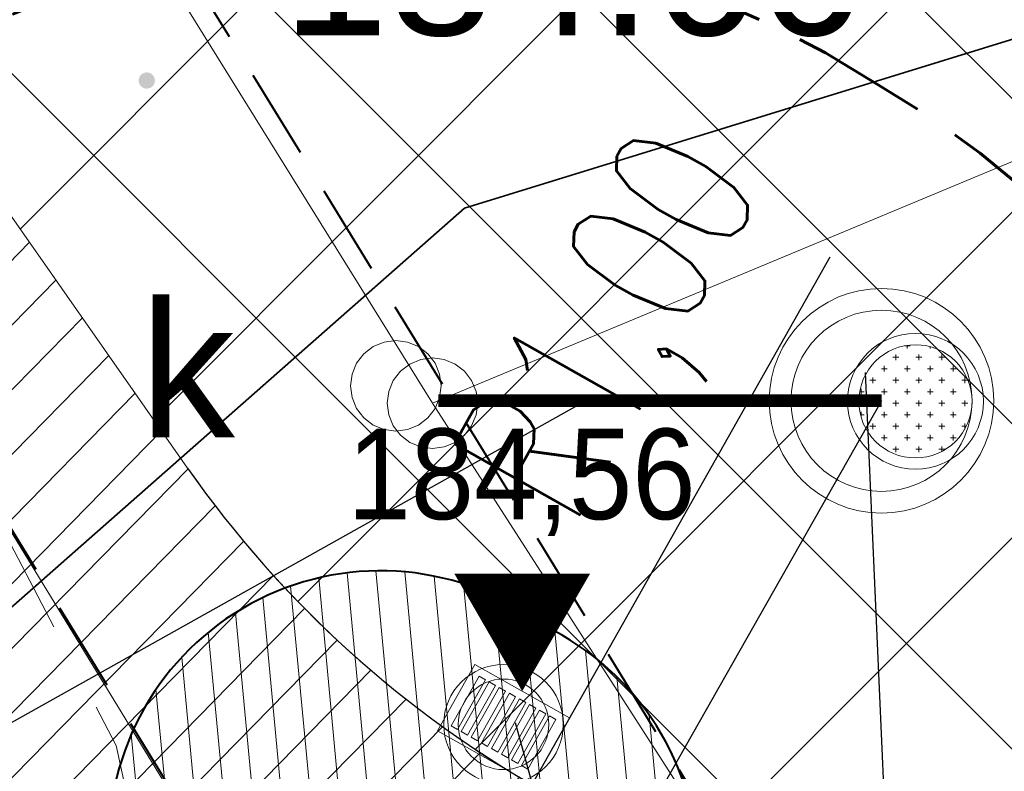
# Model space of a CAD drawing. Extents: x 8014 to 6635291, y -5609 to 5765892.
# Tile 39 of 158: x 6601148.04 to 6601153.48, y 5731784.26 to 5731788.41. Entities that reach past the tile are written whole.
import ezdxf
from ezdxf import colors
from ezdxf.entities.mleader import LeaderData, LeaderLine
from ezdxf.enums import TextEntityAlignment as Align
from ezdxf.math import Vec2, Vec3

# ---------------------------------------------------------------- set-up
doc = ezdxf.new("R2010")
doc.units = 0
doc.header["$PDSIZE"] = 0.75
for name, pattern in [('( Dashed )', [0.75, 0.5, -0.25]), ('HIDDEN', [0.375, 0.25, -0.125]), ('OSIE', [1.04, 0.5, -0.25, 0.04, -0.25]), ('PRZER2-1', [1.5, 1, -0.5])]:
    doc.linetypes.add(name, pattern=pattern)
doc.layers.get('0').update_dxf_attribs({"linetype": 'CONTINUOUS'})
doc.layers.get('Defpoints').update_dxf_attribs({"linetype": 'CONTINUOUS'})
doc.layers.add('!m_robocza', color=62, linetype='CONTINUOUS', lineweight=0, plot=False)
for name, color, linetype, lineweight in [('!m_spadki', 7, 'CONTINUOUS', 30), ('!m_wpusty', 2, 'CONTINUOUS', 20), ('a_obrzeże', 7, 'CONTINUOUS', 18), ('D_WYMIARY', 7, 'CONTINUOUS', 15), ('GSPWPS', 7, 'CONTINUOUS', 13), ('GSPWPS_O', 7, 'CONTINUOUS', 13), ('GSSZAD', 7, 'CONTINUOUS', 18), ('GUPIWZ', 7, 'CONTINUOUS', 18), ('GUPIWZ_O', 7, 'CONTINUOUS', 18), ('GUPPRZ_O', 7, 'CONTINUOUS', 18), ('IS_PZT_opisy', 7, 'CONTINUOUS', 0), ('IS_PZT_ZUDm_KS_przylacze', 34, 'HIDDEN', 30), ('OPIS', 7, 'CONTINUOUS', 0), ('T_OBRYS', 160, 'CONTINUOUS', 40), ('T_odn', 7, 'CONTINUOUS', 35), ('T_Osie', 7, 'OSIE', 9), ('T_str.5m', 150, 'HIDDEN', 100), ('T_str.ochr.8m', 40, 'HIDDEN', 60), ('T_Strefa 2', 211, 'CONTINUOUS', 13)]:
    doc.layers.add(name, color=color, linetype=linetype, lineweight=lineweight)
for name, color, linetype in [('300_ZBIORNIKI', 8, 'CONTINUOUS'), ('A-SZRAF- DROGI', 130, 'CONTINUOUS'), ('a_zieleń', 80, 'CONTINUOUS'), ('Opisy', 1, 'CONTINUOUS'), ('STREFY', 7, 'CONTINUOUS')]:
    doc.layers.add(name, color=color, linetype=linetype)
for name, color, linetype, lineweight, true_color in [('AP_HATCH_DROGI', 7, 'CONTINUOUS', 15, 0x949494), ('GULKPR', 7, 'CONTINUOUS', 18, 0x803300), ('GUPKSD', 7, 'CONTINUOUS', 18, 0x803300)]:
    doc.layers.add(name, color=color, linetype=linetype, lineweight=lineweight, true_color=true_color)
doc.styles.add('Arial', font='arial.ttf')
doc.styles.add('IS_ISOCPEUR', font='isocpeur.ttf', dxfattribs={"width": 0.8})
doc.styles.add('ROMANS', font='romans.shx', dxfattribs={"width": 0.7})
doc.dimstyles.new('wymiary 1000', dxfattribs={"dimtxt": 1.2, "dimasz": 0.5, "dimexe": 0.2, "dimexo": 0, "dimgap": 0.3, "dimtad": 1, "dimzin": 1, "dimtxsty": 'ROMANS', "dimblk": 'OBLIQUE', "dimcen": 1.5, "dimazin": 0, "dimtfac": 1, "dimtix": 1, "dimtmove": 0, "dimatfit": 3, "dimfxl": 1.25, "dimarcsym": 0})

# ---------------------------------------------------------------- blocks, each defined once
blk = doc.blocks.new('D_GUPKSD1_1')
at = {"color": 0}
blk.add_lwpolyline([(0, 0.25), (0.064705, 0.241481), (0.125, 0.216506), (0.176777, 0.176777), (0.216506, 0.125), (0.241481, 0.064705), (0.25, 0), (0.241481, -0.064705), (0.216506, -0.125), (0.176777, -0.176777), (0.125, -0.216506), (0.064705, -0.241481), (0, -0.25), (-0.064705, -0.241481), (-0.125, -0.216506), (-0.176777, -0.176777), (-0.216506, -0.125), (-0.241481, -0.064705), (-0.25, 0), (-0.241481, 0.064705), (-0.216506, 0.125), (-0.176777, 0.176777), (-0.125, 0.216506), (-0.064705, 0.241481)], close=True, dxfattribs=at)
blk = doc.blocks.new('D_GUPIWZ1_1')
at = {"color": 0}
blk.add_lwpolyline([(0, 0.25), (0.064705, 0.241481), (0.125, 0.216506), (0.176777, 0.176777), (0.216506, 0.125), (0.241481, 0.064705), (0.25, 0), (0.241481, -0.064705), (0.216506, -0.125), (0.176777, -0.176777), (0.125, -0.216506), (0.064705, -0.241481), (0, -0.25), (-0.064705, -0.241481), (-0.125, -0.216506), (-0.176777, -0.176777), (-0.216506, -0.125), (-0.241481, -0.064705), (-0.25, 0), (-0.241481, 0.064705), (-0.216506, 0.125), (-0.176777, 0.176777), (-0.125, 0.216506), (-0.064705, 0.241481)], close=True, dxfattribs=at)
blk = doc.blocks.new('D_GSPWPS1')
blk.add_hatch(color=0).paths.add_polyline_path([(-0.045, 0), (-0.043467, -0.011647), (-0.038971, -0.0225), (-0.03182, -0.03182), (-0.0225, -0.038971), (-0.011647, -0.043467), (0, -0.045), (0.011647, -0.043467), (0.0225, -0.038971), (0.03182, -0.03182), (0.038971, -0.0225), (0.043467, -0.011647), (0.045, 0), (0.043467, 0.011647), (0.038971, 0.0225), (0.03182, 0.03182), (0.0225, 0.038971), (0.011647, 0.043467), (0, 0.045), (-0.011647, 0.043467), (-0.0225, 0.038971), (-0.03182, 0.03182), (-0.038971, 0.0225), (-0.043467, 0.011647)])
blk = doc.blocks.new('_Oblique')
at = {"color": 0, "linetype": 'ByBlock', "lineweight": -2}
blk.add_line((-0.5, -0.5), (0.5, 0.5), dxfattribs=at)
blk = doc.blocks.new('*D72')
at = {"layer": 'D_WYMIARY', "color": 0, "linetype": 'Continuous', "lineweight": -2}
for p in [(6601152.510846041, 5731787.09433997), (6601150.376611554, 5731783.315366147)]:
    blk.add_line(p, (6601150.868370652, 5731784.186097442), dxfattribs=at)
at = {"layer": 'Defpoints', "color": 0}
for p in [(6601150.868370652, 5731784.186097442), (6601150.376611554, 5731783.315366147)]:
    blk.add_point(p, dxfattribs=at)
at = {"layer": 'D_WYMIARY', "color": 0, "linetype": 'Continuous', "lineweight": -2, "xscale": 0.5, "yscale": 0.5, "zscale": 0.5, "rotation": 240.5437322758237}
blk.add_blockref('_Oblique', (6601150.868370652, 5731784.186097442), dxfattribs=at)
at = {"layer": 'D_WYMIARY', "color": 0, "lineweight": 9, "insert": (6601151.382574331, 5731786.674965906), "char_height": 0.8, "attachment_point": 5, "rotation": 60.54373227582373, "style": 'ROMANS'}
blk.add_mtext('R1,00', dxfattribs=at)
blk = doc.blocks.new('OSI18050_XREF_190115_2019.01.15_PB_ ZAGOSPODAROWANIE$0$wpusty')
for p, q in [((-0.2386148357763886, -0.1650720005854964), (-0.2386148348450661, 0.1494239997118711)), ((-0.2386148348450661, 0.1494239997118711), (-0.1985768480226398, 0.1494239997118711)), ((-0.1985768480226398, 0.1494239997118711), (-0.1985768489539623, -0.165072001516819)), ((-0.1749438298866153, 0.1494239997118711), (-0.1349058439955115, 0.1494239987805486)), ((-0.1749438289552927, -0.1650720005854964), (-0.1749438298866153, 0.1494239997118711)), ((-0.1349058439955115, 0.1494239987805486), (-0.1349058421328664, -0.1650720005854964)), ((-0.1112728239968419, 0.1494239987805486), (-0.07123483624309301, 0.1494239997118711)), ((-0.1112728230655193, -0.1650720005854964), (-0.1112728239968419, 0.1494239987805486)), ((-0.07123483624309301, 0.1494239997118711), (-0.07123483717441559, -0.1650720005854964)), ((-0.04760181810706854, 0.1494239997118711), (-0.007563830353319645, 0.1494239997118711)), ((-0.04760181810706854, -0.1650720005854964), (-0.04760181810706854, 0.1494239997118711)), ((-0.007563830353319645, 0.1494239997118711), (-0.00756383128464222, -0.1650720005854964)), ((0.01606918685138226, 0.1494239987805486), (0.05610717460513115, 0.1494239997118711)), ((0.01606918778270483, -0.1650720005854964), (0.01606918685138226, 0.1494239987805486)), ((0.05610717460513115, 0.1494239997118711), (0.05610717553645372, -0.165072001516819)), ((0.07974019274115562, 0.1494239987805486), (0.1197781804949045, 0.1494239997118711)), ((0.0797401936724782, -0.1650720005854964), (0.07974019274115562, 0.1494239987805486)), ((0.1197781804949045, 0.1494239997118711), (0.1197781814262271, -0.1650720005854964)), ((0.1434111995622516, 0.1494239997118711), (0.1834491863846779, 0.1494239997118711)), ((0.1434111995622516, -0.1650720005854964), (0.1434111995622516, 0.1494239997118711)), ((0.1834491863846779, 0.1494239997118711), (0.1834491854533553, -0.1650720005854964)), ((0.2070822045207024, 0.1494239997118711), (0.2471201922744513, 0.1494239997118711)), ((0.2070822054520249, -0.1650720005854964), (0.2070822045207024, 0.1494239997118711)), ((0.2471201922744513, 0.1494239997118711), (0.2471201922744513, -0.1650720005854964)), ((-0.1985768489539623, -0.165072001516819), (-0.2386148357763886, -0.1650720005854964)), ((-0.1349058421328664, -0.1650720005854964), (-0.1749438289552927, -0.1650720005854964)), ((-0.07123483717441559, -0.1650720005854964), (-0.1112728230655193, -0.1650720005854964)), ((-0.00756383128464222, -0.1650720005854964), (-0.04760181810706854, -0.1650720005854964)), ((0.05610717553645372, -0.165072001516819), (0.01606918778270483, -0.1650720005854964)), ((0.1197781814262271, -0.1650720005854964), (0.0797401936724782, -0.1650720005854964)), ((0.1834491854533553, -0.1650720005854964), (0.1434111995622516, -0.1650720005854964)), ((0.2471201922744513, -0.1650720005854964), (0.2070822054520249, -0.1650720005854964))]:
    blk.add_line(p, q)
blk.add_lwpolyline([(-0.3000000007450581, -0.2100000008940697), (0.2999999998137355, -0.2099999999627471), (0.2999999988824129, 0.2099999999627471), (-0.3000000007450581, 0.2099999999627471), (-0.2999999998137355, -0.2100000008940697)])
for radius in [0.33, 0.25]:
    blk.add_circle((0, 0), radius)
blk = doc.blocks.new('_None')
blk = doc.blocks.new('ODDECH')
at = {"layer": '300_ZBIORNIKI'}
h = blk.add_hatch(color=256, dxfattribs=at)
edge = h.paths.add_edge_path()
edge.add_arc((6601262.131782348, 5731650.738176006), 0.06375165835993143, 199.3878797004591, 559.387879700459)
h = blk.add_hatch(color=256, dxfattribs=at)
edge = h.paths.add_edge_path()
edge.add_arc((6601262.131782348, 5731650.738176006), 0.06375165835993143, 199.3878797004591, 559.387879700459)
h = blk.add_hatch(color=256, dxfattribs=at)
edge = h.paths.add_edge_path()
edge.add_arc((6601262.079731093, 5731650.442674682), 0.06375165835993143, 199.3878797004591, 559.387879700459)
h = blk.add_hatch(color=256, dxfattribs=at)
edge = h.paths.add_edge_path()
edge.add_arc((6601262.079731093, 5731650.442674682), 0.06375165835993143, 199.3878797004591, 559.387879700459)
at = {"layer": 'T_Strefa 2'}
h = blk.add_hatch(dxfattribs=at)
h.set_pattern_fill('ANSI31', color=256, scale=0.05, angle=342, style=0)
h.set_pattern_definition([(26.99999999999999, (0, 0), (-0.07207099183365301, 0.1414472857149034), [])])
h.paths.add_polyline_path([(6601263.579625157, 5731650.332408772, 1.105560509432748), (6601260.63941558, 5731650.847323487, 1.105560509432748)])
edge = h.paths.add_edge_path(flags=0)
edge.add_ellipse((6601262.079730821, 5731650.442674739), major_axis=(0.05905899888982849, -0.01064165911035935), ratio=0.9999999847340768, start_angle=0, end_angle=360)
edge = h.paths.add_edge_path(flags=16)
edge.add_ellipse((6601262.079730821, 5731650.442674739), major_axis=(0.05905899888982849, -0.01064165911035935), ratio=0.9999999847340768, start_angle=0, end_angle=360)
edge.add_ellipse((6601262.082132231, 5731650.441775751), major_axis=(0.04429878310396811, 0.0404824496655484), ratio=0.9999998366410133, start_angle=0, end_angle=360)
edge = h.paths.add_edge_path(flags=0)
edge.add_ellipse((6601262.131783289, 5731650.738176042), major_axis=(0.05905899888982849, -0.01064165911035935), ratio=0.9999999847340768, start_angle=0, end_angle=360)
edge = h.paths.add_edge_path(flags=16)
edge.add_ellipse((6601262.134036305, 5731650.737303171), major_axis=(0.01034577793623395, -0.05911155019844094), ratio=0.999999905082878, start_angle=0, end_angle=360)
edge.add_line((6601262.121241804, 5731650.67832912), (6601262.121334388, 5731650.678854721))
edge.add_ellipse((6601262.134036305, 5731650.737303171), major_axis=(0.01034577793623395, -0.05911155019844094), ratio=0.999999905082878, start_angle=0, end_angle=360)
edge.add_ellipse((6601262.131783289, 5731650.738176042), major_axis=(0.05905899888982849, -0.01064165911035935), ratio=0.9999999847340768, start_angle=0, end_angle=360)
edge.add_line((6601262.144530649, 5731650.797053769), (6601262.144463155, 5731650.79666947))
edge.add_ellipse((6601262.131783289, 5731650.738176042), major_axis=(0.05905899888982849, -0.01064165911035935), ratio=0.9999999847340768, start_angle=0, end_angle=360)
at = {"layer": '300_ZBIORNIKI'}
for centre, start_param, end_param in [((6601262.131783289, 5731650.738176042, 6.497519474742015e-06), 4.71238898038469, 10.99557428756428), ((6601262.131783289, 5731650.738176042, 6.497519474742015e-06), 4.71238898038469, 10.99557428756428), ((6601262.079730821, 5731650.442674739, 6.500086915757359e-06), 4.712389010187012, 10.9955743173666), ((6601262.079730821, 5731650.442674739, 6.500086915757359e-06), 4.712389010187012, 10.9955743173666)]:
    blk.add_ellipse(centre, major_axis=(0.05905899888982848, -0.01064165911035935), ratio=0.9999999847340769, start_param=start_param, end_param=end_param, dxfattribs=at)
at = {"layer": '300_ZBIORNIKI', "linetype": 'Continuous'}
for centre, major_axis, ratio, start_param, end_param in [((6601262.134036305, 5731650.737303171, 4.516774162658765e-06), (0.01034577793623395, -0.05911155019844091), 0.999999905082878, 4.280856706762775, 10.56404201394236), ((6601262.082132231, 5731650.441775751, 4.519341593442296e-06), (0.04429878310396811, 0.0404824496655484), 0.9999998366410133, 2.142911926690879, 8.426097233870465)]:
    blk.add_ellipse(centre, major_axis=major_axis, ratio=ratio, start_param=start_param, end_param=end_param, dxfattribs=at)
at = {"layer": 'T_OBRYS', "elevation": 8.480832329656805e-06}
blk.add_lwpolyline([(6601260.63941558, 5731650.847323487, 1.105560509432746), (6601263.579625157, 5731650.332408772, 1.105560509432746)], format="xyb", close=True, dxfattribs=at)
at = {"layer": 'T_Osie', "ltscale": 0.1}
for p, q in [((6601262.113548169, 5731650.634651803, 6.402770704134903e-06), (6601262.147928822, 5731650.829833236, 6.402789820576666e-06)), ((6601262.113548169, 5731650.634651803, 6.402770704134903e-06), (6601262.147928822, 5731650.829833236, 6.402789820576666e-06)), ((6601262.115853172, 5731650.633769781, 4.422025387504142e-06), (6601262.15013581, 5731650.828968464, 4.422044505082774e-06)), ((6601262.251924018, 5731650.717014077, 6.402770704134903e-06), (6601262.031299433, 5731650.755875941, 6.402746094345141e-06)), ((6601262.251924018, 5731650.717014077, 6.402770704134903e-06), (6601262.031299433, 5731650.755875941, 6.402746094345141e-06)), ((6601262.254187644, 5731650.716201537, 4.422025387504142e-06), (6601262.033543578, 5731650.754952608, 4.422000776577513e-06)), ((6601262.096763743, 5731650.539371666, 6.405313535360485e-06), (6601262.057921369, 5731650.318857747, 6.405338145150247e-06)), ((6601262.096763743, 5731650.539371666, 6.405313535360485e-06), (6601262.057921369, 5731650.318857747, 6.405338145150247e-06)), ((6601262.099116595, 5731650.538481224, 4.424568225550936e-06), (6601262.060384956, 5731650.317947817, 4.424592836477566e-06)), ((6601262.199871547, 5731650.421512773, 6.405338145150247e-06), (6601261.979246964, 5731650.460374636, 6.405313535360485e-06)), ((6601262.199871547, 5731650.421512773, 6.405338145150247e-06), (6601261.979246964, 5731650.460374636, 6.405313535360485e-06)), ((6601262.202283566, 5731650.420674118, 4.424592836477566e-06), (6601261.9816395, 5731650.459425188, 4.424568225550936e-06))]:
    blk.add_line(p, q, dxfattribs=at)

msp = doc.modelspace()

# ---------------------------------------------------------------- hatches: boundary and pattern name
at = {"linetype": 'Continuous', "lineweight": 0}
h = msp.add_hatch(dxfattribs=at)
h.set_pattern_fill('CROSS', color=0, scale=0.01, style=0)
h.set_pattern_definition([(0, (6601148.415167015, 5731786.288458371), (0.0635, 0.0635), [0.03175, -0.09525]), (90, (6601148.431042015, 5731786.272583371), (-0.0635, 0.0635), [0.03175, -0.09525])])
edge = h.paths.add_edge_path()
edge.add_arc((6601152.984678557, 5731786.299174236), 0.3125, 0, 360)
at = {"layer": 'A-SZRAF- DROGI', "linetype": 'ByBlock', "lineweight": 0}
h = msp.add_hatch(dxfattribs=at)
h.set_pattern_fill('ANSI37', color=253, scale=3, style=0)
h.set_pattern_definition([(45, (3365827.470421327, 2822255.75228963), (-0.2651650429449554, 0.2651650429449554), []), (135, (3365827.470421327, 2822255.75228963), (-0.2651650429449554, -0.2651650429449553), [])])
h.paths.add_polyline_path([(6601164.801, 5731825.446), (6601168.790559, 5731826.947746), (6601168.820585, 5731824.474329), (6601166.454, 5731823.503)])
edge = h.paths.add_edge_path()
edge.add_line((6601172.476, 5731825.895), (6601172.4105, 5731828.025676))
edge.add_line((6601172.4105, 5731828.025676), (6601173.992, 5731828.189))
edge.add_arc((6601186.03492027, 5732243.680015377), 415.665509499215, 268.3397586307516, 269.9116548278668)
edge.add_line((6601185.394, 5731828.015), (6601205.043, 5731828.193))
edge.add_line((6601205.043, 5731828.193), (6601225.2324, 5731828.343))
edge.add_line((6601225.2324, 5731828.343), (6601245.168, 5731828.586))
edge.add_line((6601245.168, 5731828.586), (6601245.54301782, 5731828.590239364))
edge.add_line((6601245.54301782, 5731828.590239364), (6601246.883624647, 5731826.593755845))
edge.add_line((6601246.883624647, 5731826.593755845), (6601221.789705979, 5731826.309230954))
edge.add_line((6601221.789705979, 5731826.309230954), (6601205.136, 5731826.031))
edge.add_line((6601205.136, 5731826.031), (6601185.273, 5731825.848))
edge.add_line((6601185.273, 5731825.848), (6601173.834, 5731826.053))
edge.add_line((6601173.834, 5731826.053), (6601172.476, 5731825.895))
edge = h.paths.add_edge_path()
edge.add_line((6601111.994, 5731733.86), (6601109.203, 5731750.836))
edge.add_line((6601109.203, 5731750.836), (6601106.88, 5731760.994))
edge.add_line((6601106.88, 5731760.994), (6601102.557, 5731779.174))
edge.add_line((6601102.557, 5731779.174), (6601096.809, 5731802.335))
edge.add_line((6601096.809, 5731802.335), (6601093.3935, 5731815.0755))
edge.add_arc((6601112.890643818, 5731821.406846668), 20.49937969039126, 186.6456011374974, 197.9902726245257, ccw=False)
edge.add_arc((6601104.100382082, 5731821.197027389), 11.77172068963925, 157.093056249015, 190.5856574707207, ccw=False)
edge.add_line((6601093.257, 5731825.779000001), (6601095.519, 5731824.743))
edge.add_line((6601095.519, 5731824.743), (6601101.325, 5731802.801))
edge.add_line((6601101.325, 5731802.801), (6601106.886, 5731780.522))
edge.add_line((6601106.886, 5731780.522), (6601111.376, 5731762.136))
edge.add_line((6601111.376, 5731762.136), (6601116.585, 5731733.745))
edge.add_line((6601116.585, 5731733.745), (6601117.929, 5731724.497))
edge.add_line((6601117.929, 5731724.497), (6601120.174581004, 5731712.998631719))
edge.add_line((6601120.174581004, 5731712.998631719), (6601122.073782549, 5731714.127215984))
edge.add_line((6601122.073782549, 5731714.127215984), (6601119.954, 5731724.963))
edge.add_line((6601119.954, 5731724.963), (6601118.634, 5731734.045))
edge.add_line((6601118.634, 5731734.045), (6601113.329, 5731762.836))
edge.add_line((6601113.329, 5731762.836), (6601108.915, 5731781.012))
edge.add_line((6601108.915, 5731781.012), (6601103.286, 5731803.464))
edge.add_line((6601103.286, 5731803.464), (6601098.333, 5731822.44))
edge.add_line((6601098.333, 5731822.44), (6601100.26, 5731826.8))
edge.add_line((6601100.26, 5731826.8), (6601104.18, 5731826.61))
edge.add_line((6601104.18, 5731826.61), (6601124.59, 5731825.705))
edge.add_arc((6601125.610328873, 5731847.683485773), 22.00215689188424, 254.8648362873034, 267.34201003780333, ccw=False)
edge.add_line((6601119.865631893, 5731826.444527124), (6601114.201632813, 5731827.976553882))
edge.add_arc((6601110.333611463, 5731814.50400797), 14.01681427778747, 73.98101766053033, 84.72925958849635)
edge.add_line((6601111.621225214, 5731828.46155551), (6601104.31, 5731828.801))
edge.add_line((6601104.31, 5731828.801), (6601098.736000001, 5731829.044))
edge.add_arc((6601099.467862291, 5731836.320540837), 7.313252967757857, 237.4214308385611, 264.25660123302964, ccw=False)
edge.add_line((6601095.530000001, 5731830.158), (6601092.874, 5731826.011))
edge.add_arc((6601101.918260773, 5731821.943692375), 9.916735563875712, 155.7860047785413, 175.0173574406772)
edge.add_arc((6601112.859662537, 5731821.4016454), 20.86790340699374, 176.1439813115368, 198.0522861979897)
edge.add_line((6601093.019, 5731814.935), (6601096.416, 5731802.213))
edge.add_line((6601096.416, 5731802.213), (6601102.139, 5731779.125))
edge.add_line((6601102.139, 5731779.125), (6601106.492, 5731760.912))
edge.add_line((6601106.492, 5731760.912), (6601108.825, 5731750.719))
edge.add_line((6601108.825, 5731750.719), (6601111.607, 5731733.785))
edge.add_line((6601111.607, 5731733.785), (6601115.11, 5731713.014))
edge.add_line((6601115.11, 5731713.014), (6601115.782940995, 5731710.388937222))
edge.add_line((6601115.782940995, 5731710.388937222), (6601116.122591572, 5731710.590771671))
edge.add_line((6601116.122591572, 5731710.590771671), (6601115.488, 5731713.094))
edge.add_line((6601115.488, 5731713.094), (6601113.741, 5731723.477))
edge.add_line((6601113.741, 5731723.477), (6601111.994, 5731733.86))
at = {"layer": 'a_zieleń', "transparency": 33554687}
h = msp.add_hatch(dxfattribs=at)
h.set_pattern_fill('ANSI31', color=256, scale=2, angle=0.5415578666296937)
h.set_pattern_definition([(45.5415578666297, (6600987.53512271, 5732094.771343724), (-0.1784396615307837, 0.1750979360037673), [])])
edge = h.paths.add_edge_path()
edge.add_line((6601184.522925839, 5731785.715408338), (6601184.766921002, 5731785.473322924))
edge.add_line((6601184.766921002, 5731785.473322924), (6601208.79, 5731802.27))
edge.add_line((6601208.79, 5731802.27), (6601211.05, 5731814.48))
edge.add_line((6601211.05, 5731814.48), (6601142.150843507, 5731813.822858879))
edge.add_arc((6601143.69840858, 5731819.101553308), 5.500870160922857, 253.6603434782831, 270.5475106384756)
edge.add_line((6601143.750973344, 5731813.6009343), (6601191.033618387, 5731814.053326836))
edge.add_arc((6601191.121506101, 5731812.113382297), 1.941934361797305, 359.83740764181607, 92.59396805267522, ccw=False)
edge.add_line((6601193.063432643, 5731812.107871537), (6601193.07399525, 5731811.003901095))
edge.add_line((6601193.07399525, 5731811.003901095), (6601197.383252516, 5731811.044963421))
edge.add_line((6601197.383252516, 5731811.044963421), (6601197.425292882, 5731806.620725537))
edge.add_line((6601197.425292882, 5731806.620725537), (6601199.73158594, 5731806.642472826))
edge.add_line((6601199.73158594, 5731806.642472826), (6601199.802988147, 5731799.171269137))
edge.add_line((6601199.802988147, 5731799.171269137), (6601197.516155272, 5731797.164784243))
edge.add_line((6601197.516155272, 5731797.164784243), (6601194.215775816, 5731797.133052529))
edge.add_line((6601194.215775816, 5731797.133052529), (6601194.250820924, 5731793.47024802))
edge.add_arc((6601191.537576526, 5731793.658273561), 2.719751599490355, 281.08944697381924, 356.0357887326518, ccw=False)
edge.add_line((6601192.060696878, 5731790.989304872), (6601185.152182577, 5731786.155675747))
edge.add_arc((71774552.68679601, -87417922.68084788), 113685689.9179969, 124.9790439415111, 124.9790443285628)
h.paths.add_polyline_path([(6601204.905956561, 5731809.178180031), (6601202.576515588, 5731808.578882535), (6601203.741236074, 5731808.878531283)], flags=16)
h = msp.add_hatch(dxfattribs=at)
h.set_pattern_fill('ANSI31', color=256, scale=2, angle=0.5415578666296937)
h.set_pattern_definition([(45.54817982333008, (6607983.673137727, 5729436.441197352), (-0.1784598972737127, 0.175077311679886), [])])
edge = h.paths.add_edge_path()
edge.add_line((6601132.28887818, 5731807.911557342), (6601127.080955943, 5731807.902463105))
edge.add_line((6601127.080955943, 5731807.902463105), (6601127.042433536, 5731806.545763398))
edge.add_line((6601127.042433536, 5731806.545763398), (6601125.024000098, 5731806.574521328))
edge.add_line((6601125.024000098, 5731806.574521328), (6601123.865375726, 5731808.178802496))
edge.add_line((6601123.865375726, 5731808.178802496), (6601123.892619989, 5731810.090996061))
edge.add_line((6601123.892619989, 5731810.090996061), (6601127.092295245, 5731810.045408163))
edge.add_line((6601127.092295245, 5731810.045408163), (6601127.07886047, 5731809.102461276))
edge.add_line((6601127.07886047, 5731809.102461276), (6601132.973334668, 5731809.112754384))
edge.add_arc((6601141.258670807, 5731812.627467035), 8.999999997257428, 180.5464351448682, 202.9870849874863, ccw=False)
edge.add_line((6601132.259080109, 5731812.541634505), (6601132.247761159, 5731813.728432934))
edge.add_line((6601132.247761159, 5731813.728432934), (6601119.83, 5731813.61))
edge.add_line((6601119.83, 5731813.61), (6601154.4, 5731764.22))
edge.add_line((6601154.4, 5731764.22), (6601170.421137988, 5731775.462184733))
edge.add_line((6601170.421137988, 5731775.462184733), (6601167.795630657, 5731776.94312949))
edge.add_line((6601167.795630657, 5731776.94312949), (6601164.951398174, 5731771.897198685))
edge.add_line((6601164.951398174, 5731771.897198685), (6601163.57632974, 5731771.285145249))
edge.add_line((6601163.57632974, 5731771.285145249), (6601148.409338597, 5731779.830782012))
edge.add_line((6601148.409338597, 5731779.830782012), (6601150.867544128, 5731784.186563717))
edge.add_arc((6601153.830783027, 5731789.327859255), 5.934113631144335, 214.9282003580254, 240.0425568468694, ccw=False)
edge.add_line((6601148.96558026, 5731785.930285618), (6601146.46801821, 5731789.497160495))
edge.add_line((6601146.46801821, 5731789.497160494), (6601142.298628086, 5731786.729162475))
edge.add_line((6601142.298628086, 5731786.729162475), (6601135.134562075, 5731796.97315696))
edge.add_line((6601135.134562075, 5731796.97315696), (6601132.678694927, 5731795.250945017))
edge.add_line((6601132.678694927, 5731795.250945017), (6601128.604672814, 5731801.064981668))
edge.add_line((6601128.604672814, 5731801.064981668), (6601130.241763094, 5731802.2116806))
edge.add_line((6601130.241763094, 5731802.2116806), (6601128.230332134, 5731805.075452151))
edge.add_line((6601128.230332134, 5731805.075452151), (6601132.288878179, 5731807.911557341))
h.paths.add_polyline_path([(6601124.087608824, 5731807.273295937), (6601122.407785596, 5731810.036661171), (6601124.012220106, 5731807.36403475), (6601124.444687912, 5731807.376661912)])
at = {"layer": 'AP_HATCH_DROGI', "transparency": 33554687}
h = msp.add_hatch(dxfattribs=at)
h.set_pattern_fill('ANSI37', color=8, scale=0.4, style=0)
h.set_pattern_definition([(45, (-235.1363771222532, -0.007408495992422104), (-0.8980256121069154, 0.8980256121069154), []), (135, (-235.1363771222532, -0.007408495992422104), (-0.8980256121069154, -0.8980256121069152), [])])
h.paths.add_polyline_path([(6601193.249542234, 5731793.599106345), (6601193.023173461, 5731793.157140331), (6601192.537164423, 5731792.545996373), (6601191.365211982, 5731791.715704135), (6601183.212684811, 5731786.011685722), (6601182.497746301, 5731785.59703122), (6601181.617589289, 5731785.472365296), (6601180.787473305, 5731785.553877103), (6601179.223053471, 5731786.31994221), (6601177.752199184, 5731787.151714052), (6601177.339079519, 5731787.292707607), (6601176.353805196, 5731787.380852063), (6601169.258341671, 5731787.337031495), (6601168.753547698, 5731787.164823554), (6601168.391850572, 5731786.815376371), (6601168.269527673, 5731786.161551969), (6601168.290580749, 5731783.987948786), (6601168.488974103, 5731783.423273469), (6601168.945697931, 5731783.165323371), (6601175.69063093, 5731779.256652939), (6601170.30296666, 5731775.521471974), (6601167.794910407, 5731776.936167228), (6601167.128955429, 5731777.163692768), (6601166.526245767, 5731776.961653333), (6601165.767206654, 5731775.783688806), (6601163.33174438, 5731771.472463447), (6601149.285564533, 5731779.333072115), (6601151.242391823, 5731782.823348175, 0.4126509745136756), (6601150.866490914, 5731784.182768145, -0.1085287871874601), (6601148.96558026, 5731785.930285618), (6601146.409825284, 5731789.580268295, 0.3525795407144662), (6601145.069900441, 5731789.886280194), (6601141.732827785, 5731787.547236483), (6601129.630619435, 5731804.831204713), (6601132.978262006, 5731807.182528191, 0.4134176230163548), (6601133.224768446, 5731808.57313886, -0.1152150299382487), (6601132.259080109, 5731812.541634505), (6601132.249191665, 5731813.578443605), (6601191.12157696, 5731814.047908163), (6601191.993802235, 5731813.804172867), (6601192.465289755, 5731813.507952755), (6601192.845826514, 5731812.99932286), (6601193.051446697, 5731812.404393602), (6601193.047141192, 5731810.787722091), (6601189.71617973, 5731810.759041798), (6601189.71617973, 5731810.476779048), (6601189.478657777, 5731810.589941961), (6601189.137921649, 5731810.649778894), (6601188.638827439, 5731810.516336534), (6601188.455564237, 5731810.361099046), (6601188.183916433, 5731809.949719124), (6601188.300918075, 5731797.719288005), (6601188.593649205, 5731797.284428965), (6601189.24852946, 5731797.040421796), (6601189.730764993, 5731797.164266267), (6601189.9472133, 5731797.324671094), (6601190.197602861, 5731797.731115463, -0.05991203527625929), (6601190.100695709, 5731797.525527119), (6601190.166834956, 5731797.525527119), (6601193.211719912, 5731797.5521764), (6601193.249542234, 5731793.599106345)], is_closed=False)
h.paths.add_polyline_path([(6601150.891862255, 5731811.46124344), (6601160.891791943, 5731811.516907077), (6601161.10822189, 5731789.159091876), (6601151.108690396, 5731789.062293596)], flags=16)
h.paths.add_polyline_path([(6601183.692642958, 5731809.969609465), (6601184.392950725, 5731809.683450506), (6601184.692597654, 5731808.979128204), (6601184.811738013, 5731796.463292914), (6601184.682850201, 5731795.960525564), (6601184.52561327, 5731795.751385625), (6601184.137843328, 5731795.50636878), (6601183.821335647, 5731795.45177002), (6601168.207583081, 5731795.409667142), (6601167.268951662, 5731795.745236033), (6601166.254055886, 5731796.470527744), (6601165.426889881, 5731797.629044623), (6601165.163207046, 5731798.3539978), (6601165.033918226, 5731799.292866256), (6601165.009865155, 5731801.818820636), (6601164.931315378, 5731807.967476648), (6601165.324893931, 5731808.648588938), (6601165.820058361, 5731809.170203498), (6601166.435272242, 5731809.557882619), (6601167.143473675, 5731809.853225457)], flags=16)

# ---------------------------------------------------------------- linework, layer by layer
at = {"layer": '!m_robocza', "lineweight": -2}
msp.add_arc((6601153.880486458, 5731789.371752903), 6, 215.0001010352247, 240.7920146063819, dxfattribs=at)
at = {"layer": '!m_spadki', "linetype": 'Continuous'}
msp.add_lwpolyline([(6601150.812955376, 5731784.698928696, 0, 0.75, 0), (6601150.812955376, 5731785.348447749, 0, 0, 0)], format="xyseb", dxfattribs=at)
msp.add_lwpolyline([(6601150.812955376, 5731784.698928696, 0, 0.75, 0), (6601150.812955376, 5731785.348447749, 0, 0, 0)], format="xyseb", dxfattribs=at)
msp.add_lwpolyline([(6601150.812955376, 5731784.698928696, 0, 0.75, 0), (6601150.812955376, 5731785.348447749, 0, 0, 0)], format="xyseb", dxfattribs=at)
at = {"color": 0, "linetype": 'Continuous', "lineweight": 0}
for centre, radius in [((6601152.797174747, 5731786.301934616, 10.8), 0.6199999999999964), ((6601152.797174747, 5731786.301934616, 10.8), 0.500000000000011), ((6601152.984678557, 5731786.299174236, 10.8), 0.375), ((6601152.984678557, 5731786.299174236, 10.8), 0.3125)]:
    msp.add_circle(centre, radius, dxfattribs=at)
at = {"layer": 'a_obrzeże', "linetype": 'Continuous', "elevation": -20.15999264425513}
msp.add_lwpolyline([(6601141.732827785, 5731787.547236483), (6601142.299114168, 5731786.722974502), (6601146.409825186, 5731789.580268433), (6601148.96558026, 5731785.930285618, 0.1085287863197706), (6601150.866490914, 5731784.182768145)], format="xyb", dxfattribs=at)
at = {"layer": 'GSSZAD', "color": 8, "linetype": 'PRZER2-1', "lineweight": 18, "elevation": 10.1}
msp.add_lwpolyline([(6601142.89, 5731795.24), (6601148.57, 5731784.4), (6601151.1, 5731772.78), (6601154.78, 5731773.21), (6601154.34, 5731764.19), (6601156.09, 5731765.36), (6601166.22, 5731769.83), (6601167.19, 5731771.85), (6601174.49, 5731772.34), (6601174.79, 5731767.37), (6601167.03, 5731761.5), (6601157.16, 5731754.9), (6601148.47, 5731750.06), (6601138.44, 5731754.22), (6601131.08, 5731768.1), (6601134.76, 5731771.03), (6601130.73, 5731789.09)], close=True, dxfattribs=at)
at = {"layer": 'GULKPR', "color": 8, "linetype": 'Continuous', "lineweight": 18, "elevation": 10.14}
for points in [[(6601099.607555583, 5731711.554221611), (6601109.101969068, 5731717.47959797), (6601112.688074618, 5731719.722372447), (6601162.251889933, 5731750.656475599), (6601162.832395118, 5731751.018413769), (6601164.270156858, 5731752.724609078), (6601165.021734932, 5731754.838818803), (6601164.987567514, 5731757.078293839), (6601164.189920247, 5731759.128910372), (6601126.69088769, 5731820.356002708), (6601126.057212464, 5731824.058427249), (6601127.325110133, 5731852.377188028)], [(6601128.55063556, 5731821.29668363), (6601150.31711853, 5731786.28855971)], [(6601150.31711853, 5731786.28855971), (6601171.94706374, 5731752.64890739)]]:
    msp.add_lwpolyline(points, dxfattribs=at)
at = {"layer": 'GUPPRZ_O', "color": 8, "linetype": 'Continuous', "lineweight": 13, "elevation": 10.8, "flags": 128}
msp.add_lwpolyline([(6601150.31711853, 5731786.28855971), (6601155.30095838, 5731788.364784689), (6601158.38095838, 5731788.364784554)], dxfattribs=at)
at = {"layer": 'IS_PZT_opisy', "linetype": 'ByBlock', "lineweight": -2}
msp.add_line((6601151.16520765, 5731786.301934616, 10.8), (6601139.876742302, 5731779.981404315, 10.8), dxfattribs=at)
at = {"layer": 'IS_PZT_ZUDm_KS_przylacze', "ltscale": 2, "const_width": 0.07, "elevation": 10.8}
msp.add_lwpolyline([(6601150.349224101, 5731786.301934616), (6601152.797174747, 5731786.301934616)], dxfattribs=at)
at = {"layer": 'STREFY', "color": 1, "linetype": '( Dashed )', "lineweight": 40}
for points, elevation in [([(6601163.707722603, 5731764.657453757), (6601131.397746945, 5731817.326508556)], 10.08), ([(6601161.462346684, 5731763.635316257), (6601129.152371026, 5731816.304371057)], 10.14)]:
    msp.add_lwpolyline(points, dxfattribs=dict(at, elevation=elevation))
at = {"layer": 'T_odn', "ltscale": 0.5, "elevation": -1.100675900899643e-07}
msp.add_lwpolyline([(6601153.605179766, 5731788.323465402), (6601153.605179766, 5731788.323465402), (6601150.495194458, 5731787.36515936), (6601138.567189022, 5731776.862025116), (6601126.361046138, 5731772.564422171)], dxfattribs=at)
at = {"layer": 'T_str.5m', "ltscale": 2}
msp.add_arc((6601158.190417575, 5731790.245879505, 8.794888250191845e-09), 4.999999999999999, 150.5434433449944, 240.5434433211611, dxfattribs=at)
at = {"layer": 'T_str.ochr.8m', "color": 202, "ltscale": 2}
msp.add_arc((6601156.640743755, 5731807.689715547, 1.031868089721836e-08), 30, 180.5435335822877, 270.5435340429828, dxfattribs=at)
at = {"layer": 'T_str.ochr.8m', "color": 3, "ltscale": 2}
for centre, start, end in [((6601150.032300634, 5731783.86723965, 6.500086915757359e-06), 56.68730292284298, 240.1261478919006), ((6601150.287880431, 5731783.710047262, 6.497519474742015e-06), 236.687302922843, 60.12614789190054)]:
    msp.add_arc(centre, 5, start, end, dxfattribs=at)

# ---------------------------------------------------------------- block references
at = {"layer": '!m_wpusty', "color": 3, "linetype": 'Continuous', "rotation": 150.5507366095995}
msp.add_blockref('OSI18050_XREF_190115_2019.01.15_PB_ ZAGOSPODAROWANIE$0$wpusty', (6601150.709708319, 5731784.516062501), dxfattribs=at)
at = {"layer": 'GSPWPS', "color": 8, "linetype": 'Continuous', "lineweight": 13}
msp.add_blockref('D_GSPWPS1', (6601148.74, 5731788.07, 10.08), dxfattribs=at)
at = {"layer": 'GUPIWZ', "color": 8, "linetype": 'Continuous', "lineweight": 18}
msp.add_blockref('D_GUPIWZ1_1', (6601150.11514933, 5731786.38451984, 10.18), dxfattribs=at)
at = {"layer": 'GUPKSD', "color": 8, "linetype": 'Continuous', "lineweight": 18}
msp.add_blockref('D_GUPKSD1_1', (6601150.31711853, 5731786.28855971, 10.16), dxfattribs=at)
at = {"layer": 'T_Strefa 2', "rotation": 248.3968744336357}
msp.add_blockref('ODDECH', (3702532.801510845, 13979601.51748351), dxfattribs=at)

# ---------------------------------------------------------------- texts
at = {"layer": '!m_spadki', "linetype": 'Continuous', "style": 'Arial', "width": 0.9000000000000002}
msp.add_text('184,56', height=0.5, dxfattribs=at).set_placement((6601150.809122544, 5731785.648433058), align=Align.CENTER)
msp.add_text('184,56', height=0.5, dxfattribs=at).set_placement((6601150.809122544, 5731785.648433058), align=Align.CENTER)
msp.add_text('184,56', height=0.5, dxfattribs=at).set_placement((6601150.809122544, 5731785.648433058), align=Align.CENTER)
at = {"layer": 'GSPWPS_O', "color": 8, "linetype": 'Continuous', "lineweight": 0, "style": 'Arial'}
msp.add_text('184.66', height=0.75, dxfattribs=at).set_placement((6601149.49, 5731788.32, 10.8))
at = {"layer": 'GUPIWZ_O', "color": 8, "linetype": 'Continuous', "lineweight": 0, "style": 'Arial'}
msp.add_text('k', height=0.75, dxfattribs=at).set_placement((6601149.2262229, 5731786.09975687, 10.8), align=Align.RIGHT)
at = {"layer": 'Opisy', "insert": (6601159.634036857, 5731788.444752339), "char_height": 0.8000000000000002, "width": 19.59128174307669, "attachment_point": 3, "rotation": 330.16972768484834, "style": 'Arial'}
msp.add_mtext('AdBlue/ON TIR', dxfattribs=at)

# ---------------------------------------------------------------- dimensions: what is measured, and where the dimension line sits
at = {"layer": 'D_WYMIARY', "linetype": 'Continuous', "lineweight": 9}
dim = msp.add_radius_dim(center=(6601150.376611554, 5731783.315366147, 10.08), mpoint=(6601150.868370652, 5731784.186097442, 10.08), dimstyle='wymiary 1000', override={"dimscale": 1, "dimtxt": 0.8, "dimzin": 0, "dimtxsty": 'ROMANS'}, dxfattribs=at)
dim.commit()
dim.dimension.update_dxf_attribs({"geometry": '*D72', "text_midpoint": (6601151.382574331, 5731786.674965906)})

# ---------------------------------------------------------------- leaders
at = {"layer": 'IS_PZT_opisy'}
ml = msp.add_multileader_mtext('Standard', dxfattribs=at)
ml.set_content('{\\W1;S2}', style='IS_ISOCPEUR')
ml.set_leader_properties()
ml.set_arrow_properties(name='NONE')
ml.build(insert=Vec2(0, 0))
ml.multileader.update_dxf_attribs({"has_text_frame": 1, "text_left_attachment_type": 6, "text_right_attachment_type": 6, "dogleg_length": 1, "arrow_head_size": 1.25})
ctx = ml.context
ctx.base_point, ctx.char_height, ctx.arrow_head_size, ctx.landing_gap_size, ctx.plane_origin = Vec3(6601153.843505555, 5731783.373107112, 10.8), 0.9, 1.25, 0.5, Vec3(6601152.70609672, 5731786.457540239, 10.8)
ctx.left_attachment, ctx.right_attachment = 6, 6
notes = []
notes.append((ctx, [(0, (1, 1, 0), (6601152.843505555, 5731783.373107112, 10.8), (1, 0), 1, [(0, [(6601152.70609672, 5731786.457540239, 10.8)], 0, [])])]))
ctx.mtext.insert, ctx.mtext.flow_direction = Vec3(6601154.343505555, 5731784.453107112, 10.8), 5
at = {"layer": 'OPIS', "linetype": 'Continuous'}
ml = msp.add_multileader_mtext('Standard', dxfattribs=at)
ml.set_content('Studnia przyłaczeniowa\\PDn1000', style='Arial')
ml.set_leader_properties()
ml.set_arrow_properties(name='NONE')
ml.build(insert=Vec2(0, 0))
ml.multileader.update_dxf_attribs({"text_left_attachment_type": 6, "text_right_attachment_type": 6, "dogleg_length": 1, "arrow_head_size": 1.25})
ctx = ml.context
ctx.base_point, ctx.char_height, ctx.arrow_head_size, ctx.landing_gap_size, ctx.plane_origin = Vec3(6601127.697214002, 5731764.840210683, 23), 0.75, 1.25, 0.5, Vec3(6601154.777081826, 5731781.168683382, 23)
ctx.left_attachment, ctx.right_attachment = 6, 6
notes.append((ctx, [(0, (1, 1, 0), (6601140.613141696, 5731764.840210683, 23), (-1, 0), 1, [(0, [(6601152.797174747, 5731786.301934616, 23)], 0, [])])]))
ctx.mtext.insert, ctx.mtext.flow_direction = Vec3(6601128.197214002, 5731765.755558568, 23), 5
for ctx, leaders in notes:
    for number, flags, end, landing, length, lines in leaders:
        leader = LeaderData()
        leader.index, (leader.has_last_leader_line, leader.has_dogleg_vector, leader.attachment_direction) = number, flags
        leader.last_leader_point, leader.dogleg_vector, leader.dogleg_length = Vec3(end), Vec3(landing), length
        for number, points, colour, breaks in lines:
            line = LeaderLine()
            line.index, line.vertices, line.color, line.breaks = number, Vec3.list(points), colors.encode_raw_color(colour), breaks
            leader.lines.append(line)
        ctx.leaders.append(leader)

doc.saveas('drawing.dxf')
